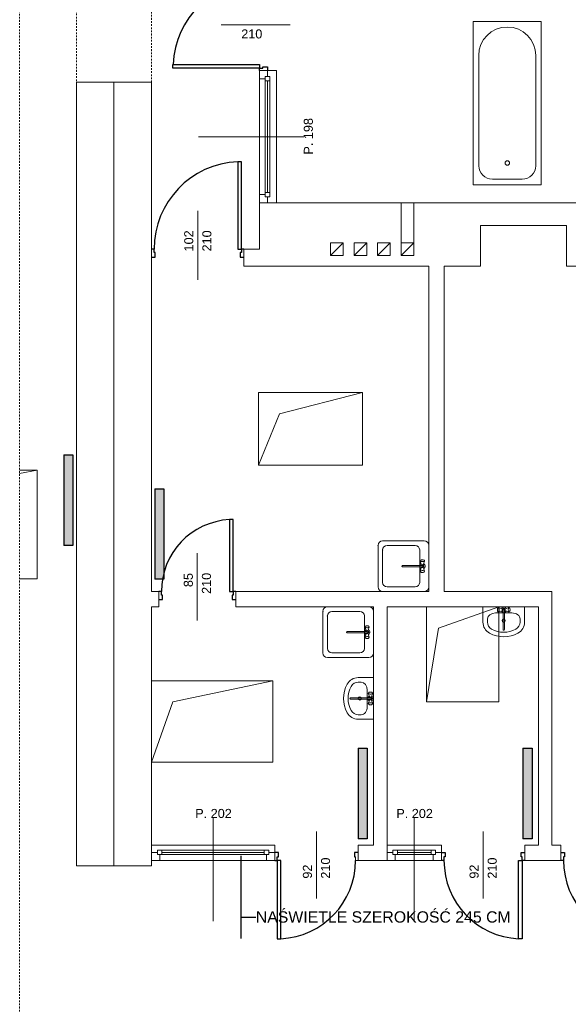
# Model space of a CAD drawing. Header units: millimetres. Extents: x 12683 to 90307, y 30842 to 62253.
# Tile 92 of 152: x 44485 to 45091, y 50641 to 51728. Entities that reach past the tile are written whole.
import ezdxf

# ---------------------------------------------------------------- set-up
doc = ezdxf.new("R2010")
doc.units = ezdxf.units.MM
doc.header["$LTSCALE"] = 0.6
doc.linetypes.add('CIEPLA', pattern=[5.7625, 3.175, -2.5875])
doc.layers.add('zzz_podklady_drzwi', color=252, linetype='Continuous')
doc.layers.add('zzz_podklady_grzejniki_ist', color=252, linetype='Continuous')
for name, color, linetype, lineweight in [('zzz_podklady_drzwi_opisy', 252, 'Continuous', 15), ('zzz_podklady_konstrukcja', 252, 'CIEPLA', 15), ('zzz_podklady_sciany', 252, 'Continuous', 15)]:
    doc.layers.add(name, color=color, linetype=linetype, lineweight=lineweight)
doc.styles.add('GENERATED_STYLE_1', font='ARIAL.TTF')
doc.dimstyles.new('GENERATED_STYLE__5', dxfattribs={"dimtxt": 0.18, "dimasz": 91.2, "dimexe": 0.18, "dimexo": 0.0625, "dimgap": 0.09, "dimtad": 0, "dimtih": 1, "dimtoh": 1, "dimdec": 4, "dimzin": 0, "dimdsep": 46, "dimcen": 0.09, "dimadec": 0, "dimazin": 0, "dimtfac": 1, "dimtdec": 4, "dimtmove": 0, "dimatfit": 3, "dimldrblk": 'ARROWHEAD_5', "dimfxl": 1, "dimtolj": 1, "dimtzin": 0, "dimarcsym": 0})

# ---------------------------------------------------------------- blocks, each defined once
blk = doc.blocks.new('ARROWHEAD_5')
at = {"linetype": 'Continuous'}
blk.add_line((0, 0), (-1, 0), dxfattribs=at)
blk.add_solid([(-1, 0.2679), (0, 0), (-1, -0.2679), (-1, 0.2679)], dxfattribs=at)

msp = doc.modelspace()

# ---------------------------------------------------------------- hatches: boundary and pattern name
at = {"layer": 'zzz_podklady_grzejniki_ist'}
for points in [[(44533.8, 51147.2), (44543.8, 51147.2), (44543.8, 51247.2), (44533.8, 51247.2)], [(44634.1, 51109.9), (44644.1, 51109.9), (44644.1, 51209.9), (44634.1, 51209.9)], [(44858.6, 50823.6), (44868.6, 50823.6), (44868.6, 50923.6), (44858.6, 50923.6)], [(45040.6, 50823.6), (45050.6, 50823.6), (45050.6, 50923.6), (45040.6, 50923.6)]]:
    msp.add_hatch(color=256, dxfattribs=at).paths.add_polyline_path(points, flags=0)

# ---------------------------------------------------------------- linework, layer by layer
at = {"layer": 'zzz_podklady_drzwi'}
for p, q in [((44654.2, 51674.3), (44654.2, 51678.3)), ((44654.2, 51678.3), (44749.6, 51678.3)), ((44749.6, 51674.3), (44654.2, 51674.3)), ((44749.6, 51678.3), (44749.6, 51674.3)), ((44749.6, 51671.5), (44749.6, 51674.3)), ((44749.6, 51674.3), (44753.6, 51674.3)), ((44753.6, 51674.3), (44753.6, 51675.5)), ((44753.6, 51675.5), (44758.6, 51675.5)), ((44758.6, 51675.5), (44758.6, 51671.5)), ((44729.8, 51570.9), (44725.8, 51570.9)), ((44725.8, 51570.9), (44725.8, 51474.5)), ((44729.8, 51474.5), (44729.8, 51570.9)), ((44633.4, 51474.5), (44630.6, 51474.5)), ((44633.4, 51470.5), (44633.4, 51474.5)), ((44725.8, 51474.5), (44729.8, 51474.5)), ((44732.6, 51474.5), (44729.8, 51474.5)), ((44729.8, 51474.5), (44729.8, 51470.5)), ((44630.6, 51465.5), (44634.6, 51465.5)), ((44634.6, 51470.5), (44633.4, 51470.5)), ((44634.6, 51465.5), (44634.6, 51470.5)), ((44729.8, 51470.5), (44728.6, 51470.5)), ((44728.6, 51470.5), (44728.6, 51465.5)), ((44728.6, 51465.5), (44732.6, 51465.5)), ((44720.8, 51175.9), (44716.8, 51175.9)), ((44716.8, 51175.9), (44716.8, 51096.5)), ((44720.8, 51096.5), (44720.8, 51175.9)), ((44641.4, 51096.5), (44638.6, 51096.5)), ((44641.4, 51092.5), (44641.4, 51096.5)), ((44716.8, 51096.5), (44720.8, 51096.5)), ((44723.6, 51096.5), (44720.8, 51096.5)), ((44720.8, 51096.5), (44720.8, 51092.5)), ((44638.6, 51087.5), (44642.6, 51087.5)), ((44642.6, 51092.5), (44641.4, 51092.5)), ((44642.6, 51087.5), (44642.6, 51092.5)), ((44720.8, 51092.5), (44719.6, 51092.5)), ((44719.6, 51092.5), (44719.6, 51087.5)), ((44719.6, 51087.5), (44723.6, 51087.5)), ((44770.6, 50808.5), (44766.6, 50808.5)), ((44769.4, 50799.5), (44769.4, 50803.5)), ((44769.4, 50803.5), (44770.6, 50803.5)), ((44770.6, 50803.5), (44770.6, 50808.5)), ((44858.6, 50808.5), (44854.6, 50808.5)), ((44854.6, 50808.5), (44854.6, 50803.5)), ((44854.6, 50803.5), (44855.8, 50803.5)), ((44950.6, 50808.5), (44954.6, 50808.5)), ((44954.6, 50803.5), (44953.4, 50803.5)), ((44953.4, 50803.5), (44953.4, 50799.5)), ((44954.6, 50808.5), (44954.6, 50803.5)), ((45038.6, 50803.5), (45038.6, 50808.5)), ((45038.6, 50808.5), (45042.6, 50808.5)), ((45039.8, 50803.5), (45038.6, 50803.5)), ((45039.8, 50799.5), (45039.8, 50803.5)), ((45082.6, 50808.5), (45086.6, 50808.5)), ((45086.6, 50803.5), (45085.4, 50803.5)), ((45085.4, 50803.5), (45085.4, 50799.5)), ((45086.6, 50808.5), (45086.6, 50803.5)), ((44766.6, 50799.5), (44769.4, 50799.5)), ((44769.4, 50799.5), (44769.4, 50713.1)), ((44773.4, 50799.5), (44769.4, 50799.5)), ((44773.4, 50713.1), (44773.4, 50799.5)), ((44953.4, 50799.5), (44950.6, 50799.5)), ((45035.8, 50713.1), (45035.8, 50799.5)), ((45035.8, 50799.5), (45039.8, 50799.5)), ((45042.6, 50799.5), (45039.8, 50799.5)), ((45039.8, 50799.5), (45039.8, 50713.1)), ((45085.4, 50799.5), (45082.6, 50799.5)), ((44769.4, 50713.1), (44773.4, 50713.1)), ((45039.8, 50713.1), (45035.8, 50713.1))]:
    msp.add_line(p, q, dxfattribs=at)
for centre, radius, start, end in [((44749.6, 51674.3), 95.4, 90, 177.597), ((44729.8, 51474.5), 96.4, 92.3781, 180), ((44720.8, 51096.5), 79.4, 92.8877, 180), ((44769.4, 50799.5), 86.4, 272.6535, 0), ((45039.8, 50799.5), 86.4, 180, 267.3465), ((45171.8, 50799.5), 86.4, 180, 267.3465)]:
    msp.add_arc(centre, radius, start, end, dxfattribs=at)
at = {"layer": 'zzz_podklady_drzwi_opisy'}
for p, q in [((44707.4, 51722), (44783.6, 51722)), ((44681.6, 51516.7), (44681.6, 51440.5)), ((44681.1, 51138.7), (44681.1, 51064.5)), ((44812.6, 50757.4), (44812.6, 50831.5)), ((44996.6, 50757.4), (44996.6, 50831.5))]:
    msp.add_line(p, q, dxfattribs=at)
at = {"layer": 'zzz_podklady_grzejniki_ist'}
for p, q in [((44533.8, 51247.2), (44543.8, 51247.2)), ((44533.8, 51247.2), (44533.8, 51147.2)), ((44543.8, 51247.2), (44543.8, 51147.2)), ((44634.1, 51209.9), (44644.1, 51209.9)), ((44634.1, 51209.9), (44634.1, 51109.9)), ((44644.1, 51209.9), (44644.1, 51109.9)), ((44543.8, 51147.2), (44533.8, 51147.2)), ((44644.1, 51109.9), (44634.1, 51109.9)), ((44858.6, 50923.6), (44868.6, 50923.6)), ((44858.6, 50923.6), (44858.6, 50823.6)), ((44868.6, 50923.6), (44868.6, 50823.6)), ((45040.6, 50923.6), (45050.6, 50923.6)), ((45040.6, 50923.6), (45040.6, 50823.6)), ((45050.6, 50923.6), (45050.6, 50823.6)), ((44868.6, 50823.6), (44858.6, 50823.6)), ((45050.6, 50823.6), (45040.6, 50823.6))]:
    msp.add_line(p, q, dxfattribs=at)
at = {"layer": 'zzz_podklady_konstrukcja'}
for p, q in [((44547.6, 52090.5), (44547.6, 51658.5)), ((44630.6, 51658.5), (44630.6, 52090.5))]:
    msp.add_line(p, q, dxfattribs=at)
at = {"layer": 'zzz_podklady_sciany', "linetype": 'CIEPLA'}
msp.add_line((44485, 49765), (44485, 52847.6), dxfattribs=at)
at = {"layer": 'zzz_podklady_sciany'}
for p, q in [((44985.8, 51545.5), (44985.8, 51725.5)), ((44985.8, 51725.5), (45060.8, 51725.5)), ((45060.8, 51545.5), (45060.8, 51725.5)), ((44991.8, 51688), (44991.8, 51566.5)), ((45054.8, 51688), (45054.8, 51566.5)), ((44749.6, 51525.5), (44749.6, 51671.5)), ((44758.6, 51671.5), (44749.6, 51671.5)), ((44749.6, 51671.5), (44758.6, 51671.5)), ((44758.6, 51671.5), (44749.6, 51671.5)), ((44749.6, 51671.5), (44758.6, 51671.5)), ((44749.6, 51671.5), (44768.6, 51671.5)), ((44768.6, 51525.5), (44768.6, 51671.5)), ((44547.6, 51658.5), (44547.6, 50793.5)), ((44630.6, 51658.5), (44547.6, 51658.5)), ((44589.1, 50793.5), (44589.1, 51658.5)), ((44630.6, 51474.5), (44630.6, 51658.5)), ((45039.8, 51551.5), (45006.8, 51551.5)), ((45060.8, 51545.5), (44985.8, 51545.5)), ((44749.6, 51525.5), (44758.6, 51525.5)), ((44749.6, 51525.5), (44749.6, 51474.5)), ((44749.6, 51525.5), (44758.6, 51525.5)), ((44749.6, 51525.5), (44758.6, 51525.5)), ((44758.6, 51525.5), (44768.6, 51525.5)), ((44993.6, 51525.5), (44768.6, 51525.5)), ((44906.1, 51481.5), (44906.1, 51525.5)), ((44920.1, 51481.5), (44920.1, 51525.5)), ((45088.6, 51525.5), (44993.6, 51525.5)), ((45190.6, 51525.5), (45088.6, 51525.5)), ((44993.6, 51500.5), (45088.6, 51500.5)), ((44993.6, 51455.5), (44993.6, 51500.5)), ((45088.6, 51500.5), (45088.6, 51455.5)), ((44630.6, 51474.5), (44630.6, 51465.5)), ((44630.6, 51474.5), (44630.6, 51465.5)), ((44630.6, 51474.5), (44630.6, 51465.5)), ((44732.6, 51474.5), (44732.6, 51465.5)), ((44749.6, 51474.5), (44732.6, 51474.5)), ((44732.6, 51465.5), (44732.6, 51474.5)), ((44732.6, 51474.5), (44732.6, 51465.5)), ((44828.1, 51467.5), (44842.1, 51481.5)), ((44854.1, 51467.5), (44868.1, 51481.5)), ((44880.1, 51467.5), (44894.1, 51481.5)), ((44906.1, 51467.5), (44920.1, 51481.5)), ((44630.6, 51465.5), (44630.6, 51455.5)), ((44732.6, 51465.5), (44732.6, 51455.5)), ((44630.6, 51096.5), (44630.6, 51455.5)), ((44732.6, 51455.5), (44749.6, 51455.5)), ((44749.6, 51455.5), (44936.6, 51455.5)), ((44936.6, 51455.5), (44936.6, 51096.5)), ((44953.6, 51096.5), (44953.6, 51455.5)), ((44953.6, 51455.5), (44993.6, 51455.5)), ((45088.6, 51455.5), (45198.6, 51455.5)), ((44863.6, 51316), (44748.6, 51316)), ((44748.6, 51316), (44748.6, 51236)), ((44772, 51292.6), (44863.6, 51316)), ((44863.6, 51236), (44863.6, 51316)), ((44772, 51292.6), (44748.6, 51236)), ((44748.6, 51236), (44863.6, 51236)), ((44485, 51226.8), (44504.3, 51230.5)), ((44504.3, 51230.5), (44485, 51230.5)), ((44504.3, 51110.5), (44504.3, 51230.5)), ((44931.6, 51152.4), (44885.7, 51152.4)), ((44880.7, 51147.4), (44880.7, 51101.5)), ((44885.7, 51142.4), (44885.7, 51106.5)), ((44921.6, 51147.4), (44890.7, 51147.4)), ((44926.6, 51106.5), (44926.6, 51142.4)), ((44936.6, 51101.5), (44936.6, 51147.4)), ((44927.3, 51130.5), (44927.2, 51130.2)), ((44927.2, 51130.2), (44927.3, 51129.9)), ((44928.4, 51126.5), (44927.2, 51130.2)), ((44927.3, 51130.5), (44927.7, 51131)), ((44927.3, 51129.9), (44927.7, 51129.7)), ((44928.1, 51131.2), (44927.7, 51131)), ((44927.7, 51129.7), (44928.4, 51129.5)), ((44928.6, 51131.4), (44928.1, 51131.2)), ((44928.4, 51129.5), (44929.2, 51129.4)), ((44929.2, 51131.5), (44928.6, 51131.4)), ((44929.9, 51131.5), (44929.2, 51131.5)), ((44929.2, 51129.4), (44930, 51129.4)), ((44930.6, 51131.4), (44929.9, 51131.5)), ((44930, 51129.4), (44930.8, 51129.5)), ((44931.1, 51131.2), (44930.6, 51131.4)), ((44930.8, 51126.5), (44932, 51130.2)), ((44930.8, 51129.5), (44931.4, 51129.7)), ((44931.5, 51131), (44931.1, 51131.2)), ((44931.4, 51129.7), (44931.8, 51129.9)), ((44931.8, 51130.5), (44931.5, 51131)), ((44932, 51130.2), (44931.8, 51130.5)), ((44931.8, 51129.9), (44932, 51130.2)), ((44929.7, 51125.3), (44907.7, 51125.3)), ((44907.7, 51123.7), (44929.7, 51123.7)), ((44928.4, 51122.5), (44927.2, 51118.7)), ((44927.3, 51119), (44927.2, 51118.7)), ((44927.2, 51118.7), (44927.3, 51118.4)), ((44927.7, 51119.2), (44927.3, 51119)), ((44927.3, 51118.4), (44927.7, 51117.9)), ((44928.4, 51119.4), (44927.7, 51119.2)), ((44927.7, 51117.9), (44928.1, 51117.7)), ((44928.1, 51117.7), (44928.6, 51117.6)), ((44929.2, 51119.5), (44928.4, 51119.4)), ((44928.6, 51117.6), (44929.2, 51117.5)), ((44930, 51119.5), (44929.2, 51119.5)), ((44929.2, 51117.5), (44929.9, 51117.5)), ((44929.9, 51117.5), (44930.6, 51117.6)), ((44930.8, 51119.4), (44930, 51119.5)), ((44930.6, 51117.6), (44931.1, 51117.7)), ((44930.8, 51122.5), (44932, 51118.7)), ((44931.4, 51119.2), (44930.8, 51119.4)), ((44931.1, 51117.7), (44931.5, 51117.9)), ((44931.8, 51119), (44931.4, 51119.2)), ((44931.8, 51118.4), (44931.5, 51117.9)), ((44932, 51118.7), (44931.8, 51119)), ((44931.8, 51118.4), (44932, 51118.7)), ((44504.3, 51110.5), (44485, 51110.5)), ((44638.6, 51096.5), (44630.6, 51096.5)), ((44638.6, 51096.5), (44638.6, 51087.5)), ((44638.6, 51096.5), (44638.6, 51087.5)), ((44638.6, 51096.5), (44638.6, 51087.5)), ((44723.6, 51096.5), (44723.6, 51087.5)), ((44936.6, 51096.5), (44723.6, 51096.5)), ((44723.6, 51087.5), (44723.6, 51096.5)), ((44723.6, 51096.5), (44723.6, 51087.5)), ((44885.7, 51096.5), (44931.6, 51096.5)), ((44890.7, 51101.5), (44921.6, 51101.5)), ((45072.6, 51096.5), (44953.6, 51096.5)), ((45072.6, 50816.5), (45072.6, 51096.5)), ((44638.6, 51087.5), (44638.6, 51079.5)), ((44723.6, 51087.5), (44723.6, 51079.5)), ((44630.6, 51079.5), (44638.6, 51079.5)), ((44630.6, 50816.5), (44630.6, 51079.5)), ((44723.6, 51079.5), (44875.6, 51079.5)), ((44819.7, 51074.5), (44819.7, 51028.6)), ((44870.6, 51079.5), (44824.7, 51079.5)), ((44860.6, 51074.5), (44829.7, 51074.5)), ((44875.6, 51079.5), (44875.6, 50816.5)), ((44875.6, 51028.6), (44875.6, 51074.5)), ((44890.6, 51079.5), (45057.6, 51079.5)), ((44890.6, 50816.5), (44890.6, 51079.5)), ((45024.1, 51079.5), (44924.1, 51079.5)), ((44934.1, 51079.5), (44934.1, 50974.5)), ((44947.5, 51056.1), (45014.1, 51079.5)), ((44996.4, 51079.5), (44996.4, 51062.7)), ((44996.4, 51079.5), (45042.4, 51079.5)), ((45010.3, 51072.8), (45028.5, 51072.8)), ((45012.4, 51076.6), (45012.5, 51077.3)), ((45012.4, 51075.9), (45012.4, 51076.6)), ((45012.5, 51075.3), (45012.4, 51075.9)), ((45012.5, 51077.3), (45012.6, 51077.8)), ((45012.6, 51074.7), (45012.5, 51075.3)), ((45012.6, 51077.8), (45012.9, 51078.1)), ((45012.9, 51074.4), (45012.6, 51074.7)), ((45013.4, 51078.5), (45012.9, 51078.1)), ((45013.4, 51074), (45012.9, 51074.4)), ((45013.4, 51078.5), (45013.7, 51078.7)), ((45013.7, 51073.9), (45013.4, 51074)), ((45013.7, 51078.7), (45013.9, 51078.5)), ((45017.4, 51077.5), (45013.7, 51078.7)), ((45017.4, 51075.1), (45013.7, 51073.9)), ((45013.9, 51074), (45013.7, 51073.9)), ((45013.9, 51078.5), (45014.2, 51078.1)), ((45014.2, 51074.4), (45013.9, 51074)), ((45014.1, 50974.5), (45014.1, 51079.5)), ((45014.2, 51078.1), (45014.4, 51077.5)), ((45014.4, 51075.1), (45014.2, 51074.4)), ((45014.4, 51077.5), (45014.5, 51076.7)), ((45014.5, 51075.8), (45014.4, 51075.1)), ((45014.5, 51076.7), (45014.5, 51075.8)), ((45018.6, 51054.4), (45018.6, 51076.4)), ((45020.2, 51076.4), (45020.2, 51054.4)), ((45021.4, 51077.5), (45025.2, 51078.7)), ((45021.4, 51075.1), (45025.2, 51073.9)), ((45024.4, 51076.7), (45024.5, 51077.5)), ((45024.4, 51075.8), (45024.4, 51076.7)), ((45024.5, 51075.1), (45024.4, 51075.8)), ((45024.5, 51077.5), (45024.6, 51078.1)), ((45024.6, 51074.4), (45024.5, 51075.1)), ((45024.6, 51078.1), (45024.9, 51078.5)), ((45024.9, 51074), (45024.6, 51074.4)), ((45024.9, 51078.5), (45025.2, 51078.7)), ((45025.2, 51073.9), (45024.9, 51074)), ((45025.2, 51078.7), (45025.5, 51078.5)), ((45025.5, 51074), (45025.2, 51073.9)), ((45025.5, 51078.5), (45026, 51078.1)), ((45025.5, 51074), (45026, 51074.4)), ((45026, 51078.1), (45026.2, 51077.8)), ((45026.2, 51074.7), (45026, 51074.4)), ((45026.2, 51077.8), (45026.3, 51077.3)), ((45026.3, 51075.3), (45026.2, 51074.7)), ((45026.3, 51077.3), (45026.4, 51076.6)), ((45026.4, 51075.9), (45026.3, 51075.3)), ((45026.4, 51076.6), (45026.4, 51075.9)), ((45028.5, 51072.8), (45028.5, 51072.8)), ((45042.4, 51079.5), (45042.4, 51062.7)), ((45057.6, 51079.5), (45057.6, 50816.5)), ((44824.7, 51069.5), (44824.7, 51033.6)), ((44865.6, 51033.6), (44865.6, 51069.5)), ((45001.4, 51066.1), (45001.4, 51062.7)), ((45037.4, 51066.1), (45037.4, 51062.7)), ((44868.7, 51052.4), (44846.7, 51052.4)), ((44846.7, 51050.8), (44868.7, 51050.8)), ((44866.3, 51057.6), (44866.2, 51057.3)), ((44866.2, 51057.3), (44866.3, 51057.1)), ((44867.4, 51053.6), (44866.2, 51057.3)), ((44866.3, 51057.6), (44866.7, 51058.1)), ((44866.3, 51057.1), (44866.7, 51056.8)), ((44867.1, 51058.3), (44866.7, 51058.1)), ((44866.7, 51056.8), (44867.4, 51056.6)), ((44867.6, 51058.5), (44867.1, 51058.3)), ((44867.4, 51056.6), (44868.2, 51056.5)), ((44868.2, 51058.6), (44867.6, 51058.5)), ((44868.9, 51058.6), (44868.2, 51058.6)), ((44868.2, 51056.5), (44869, 51056.5)), ((44869.6, 51058.5), (44868.9, 51058.6)), ((44869, 51056.5), (44869.8, 51056.6)), ((44870.1, 51058.3), (44869.6, 51058.5)), ((44869.8, 51053.6), (44871, 51057.3)), ((44869.8, 51056.6), (44870.4, 51056.8)), ((44870.5, 51058.1), (44870.1, 51058.3)), ((44870.4, 51056.8), (44870.8, 51057.1)), ((44870.8, 51057.6), (44870.5, 51058.1)), ((44871, 51057.3), (44870.8, 51057.6)), ((44870.8, 51057.1), (44871, 51057.3)), ((44947.5, 51056.1), (44934.1, 50974.5)), ((44867.4, 51049.6), (44866.2, 51045.8)), ((44866.3, 51046.1), (44866.2, 51045.8)), ((44866.2, 51045.8), (44866.3, 51045.5)), ((44866.7, 51046.4), (44866.3, 51046.1)), ((44866.3, 51045.5), (44866.7, 51045)), ((44867.4, 51046.5), (44866.7, 51046.4)), ((44866.7, 51045), (44867.1, 51044.8)), ((44867.1, 51044.8), (44867.6, 51044.7)), ((44868.2, 51046.6), (44867.4, 51046.5)), ((44867.6, 51044.7), (44868.2, 51044.6)), ((44869, 51046.6), (44868.2, 51046.6)), ((44868.2, 51044.6), (44868.9, 51044.6)), ((44868.9, 51044.6), (44869.6, 51044.7)), ((44869.8, 51046.5), (44869, 51046.6)), ((44869.6, 51044.7), (44870.1, 51044.8)), ((44869.8, 51049.6), (44871, 51045.8)), ((44870.4, 51046.4), (44869.8, 51046.5)), ((44870.1, 51044.8), (44870.5, 51045)), ((44870.8, 51046.1), (44870.4, 51046.4)), ((44870.8, 51045.5), (44870.5, 51045)), ((44871, 51045.8), (44870.8, 51046.1)), ((44870.8, 51045.5), (44871, 51045.8)), ((44829.7, 51028.6), (44860.6, 51028.6)), ((44824.7, 51023.6), (44870.6, 51023.6)), ((44630.6, 50998), (44630.6, 50898)), ((44764.6, 50998), (44630.6, 50998)), ((44654, 50974.6), (44764.6, 50998)), ((44764.6, 50908), (44764.6, 50998)), ((44875.6, 51001.4), (44858.8, 51001.4)), ((44862.1, 50996.4), (44858.8, 50996.4)), ((44875.6, 51001.4), (44875.6, 50955.4)), ((44868.8, 50987.5), (44868.8, 50969.3)), ((44870.4, 50985), (44870.8, 50985.2)), ((44870.8, 50985.2), (44871.3, 50985.3)), ((44871.3, 50985.3), (44872, 50985.4)), ((44872, 50985.4), (44872.7, 50985.4)), ((44872.7, 50985.4), (44873.3, 50985.3)), ((44873.3, 50985.3), (44873.8, 50985.2)), ((44873.8, 50985.2), (44874.2, 50985)), ((44654, 50974.6), (44630.6, 50908)), ((44850.4, 50979.2), (44872.5, 50979.2)), ((44872.5, 50977.6), (44850.4, 50977.6)), ((44869.9, 50984.2), (44870.1, 50984.4)), ((44870.1, 50983.9), (44869.9, 50984.2)), ((44871.1, 50980.4), (44869.9, 50984.2)), ((44871.1, 50976.4), (44869.9, 50972.6)), ((44870.1, 50984.4), (44870.4, 50985)), ((44870.5, 50983.6), (44870.1, 50983.9)), ((44871.1, 50983.4), (44870.5, 50983.6)), ((44871.9, 50983.3), (44871.1, 50983.4)), ((44872.7, 50983.3), (44871.9, 50983.3)), ((44873.5, 50983.4), (44872.7, 50983.3)), ((44873.5, 50980.4), (44874.7, 50984.2)), ((44874.2, 50983.6), (44873.5, 50983.4)), ((44873.5, 50976.4), (44874.7, 50972.6)), ((44874.6, 50984.4), (44874.2, 50985)), ((44874.6, 50983.9), (44874.2, 50983.6)), ((44874.6, 50984.4), (44874.7, 50984.2)), ((44874.7, 50984.2), (44874.6, 50983.9)), ((44934.1, 50974.5), (45014.1, 50974.5)), ((44868.8, 50969.3), (44868.8, 50969.3)), ((44869.9, 50972.6), (44870.1, 50972.9)), ((44870.1, 50972.4), (44869.9, 50972.6)), ((44870.1, 50972.9), (44870.5, 50973.2)), ((44870.1, 50972.4), (44870.4, 50971.8)), ((44870.8, 50971.6), (44870.4, 50971.8)), ((44870.5, 50973.2), (44871.1, 50973.4)), ((44871.3, 50971.5), (44870.8, 50971.6)), ((44871.1, 50973.4), (44871.9, 50973.4)), ((44872, 50971.4), (44871.3, 50971.5)), ((44871.9, 50973.4), (44872.7, 50973.4)), ((44872.7, 50971.4), (44872, 50971.4)), ((44872.7, 50973.4), (44873.5, 50973.4)), ((44873.3, 50971.5), (44872.7, 50971.4)), ((44873.8, 50971.6), (44873.3, 50971.5)), ((44873.5, 50973.4), (44874.2, 50973.2)), ((44874.2, 50971.8), (44873.8, 50971.6)), ((44874.2, 50973.2), (44874.6, 50972.9)), ((44874.6, 50972.4), (44874.2, 50971.8)), ((44874.6, 50972.9), (44874.7, 50972.6)), ((44874.7, 50972.6), (44874.6, 50972.4)), ((44862.1, 50960.4), (44858.8, 50960.4)), ((44875.6, 50955.4), (44858.8, 50955.4)), ((44630.6, 50908), (44764.6, 50908)), ((44630.6, 50808.5), (44630.6, 50816.5)), ((44766.6, 50816.5), (44630.6, 50816.5)), ((44766.6, 50799.5), (44766.6, 50816.5)), ((44858.6, 50808.5), (44858.6, 50816.5)), ((44875.6, 50816.5), (44858.6, 50816.5)), ((44890.6, 50808.5), (44890.6, 50816.5)), ((44950.6, 50816.5), (44890.6, 50816.5)), ((44950.6, 50799.5), (44950.6, 50816.5)), ((45042.6, 50808.5), (45042.6, 50816.5)), ((45057.6, 50816.5), (45042.6, 50816.5)), ((45082.6, 50816.5), (45072.6, 50816.5)), ((45082.6, 50808.5), (45082.6, 50816.5)), ((44630.6, 50799.5), (44630.6, 50808.5)), ((44630.6, 50808.5), (44630.6, 50799.5)), ((44630.6, 50799.5), (44630.6, 50808.5)), ((44766.6, 50799.5), (44766.6, 50808.5)), ((44766.6, 50799.5), (44766.6, 50808.5)), ((44766.6, 50808.5), (44766.6, 50799.5)), ((44766.6, 50799.5), (44766.6, 50808.5)), ((44855.8, 50803.5), (44855.8, 50799.5)), ((44858.6, 50799.5), (44858.6, 50808.5)), ((44858.6, 50799.5), (44858.6, 50808.5)), ((44858.6, 50799.5), (44858.6, 50808.5)), ((44890.6, 50799.5), (44890.6, 50808.5)), ((44890.6, 50808.5), (44890.6, 50799.5)), ((44890.6, 50799.5), (44890.6, 50808.5)), ((44950.6, 50799.5), (44950.6, 50808.5)), ((44950.6, 50799.5), (44950.6, 50808.5)), ((44950.6, 50799.5), (44950.6, 50808.5)), ((45042.6, 50799.5), (45042.6, 50808.5)), ((45042.6, 50808.5), (45042.6, 50799.5)), ((45042.6, 50799.5), (45042.6, 50808.5)), ((45082.6, 50799.5), (45082.6, 50808.5)), ((45082.6, 50799.5), (45082.6, 50808.5)), ((45082.6, 50799.5), (45082.6, 50808.5)), ((44547.6, 50793.5), (44630.6, 50793.5)), ((44766.6, 50799.5), (44630.6, 50799.5)), ((44630.6, 50793.5), (44630.6, 50799.5)), ((44855.8, 50799.5), (44858.6, 50799.5)), ((44858.6, 50799.5), (44890.6, 50799.5)), ((44950.6, 50799.5), (44890.6, 50799.5)), ((45042.6, 50799.5), (45082.6, 50799.5))]:
    msp.add_line(p, q, dxfattribs=at)
at = {"layer": 'zzz_podklady_sciany', "flags": 128}
for points in [[(44828.1, 51467.5), (44842.1, 51467.5), (44842.1, 51481.5), (44828.1, 51481.5)], [(44854.1, 51467.5), (44868.1, 51467.5), (44868.1, 51481.5), (44854.1, 51481.5)], [(44880.1, 51467.5), (44894.1, 51467.5), (44894.1, 51481.5), (44880.1, 51481.5)], [(44906.1, 51467.5), (44920.1, 51467.5), (44920.1, 51481.5), (44906.1, 51481.5)]]:
    msp.add_lwpolyline(points, close=True, dxfattribs=at)
at = {"layer": 'zzz_podklady_sciany'}
for centre, radius in [((45023.3, 51569.5), 2.5), ((45019.4, 51064.3), 1.75), ((44860.4, 50978.4), 1.75)]:
    msp.add_circle(centre, radius, dxfattribs=at)
for centre, radius, start, end in [((45023.3, 51688), 31.5, 0, 180), ((45006.8, 51566.5), 15, 180, 270), ((45039.8, 51566.5), 15, 270, 0), ((44885.7, 51147.4), 5, 90, 180), ((44931.6, 51147.4), 5, 0, 90), ((44890.7, 51142.4), 5, 90, 180), ((44921.6, 51142.4), 5, 0, 90), ((44929.6, 51124.5), 3, 117.9765, 164.7747), ((44929.6, 51124.5), 3, 297.9765, 62.0235), ((44907.7, 51124.5), 0.788, 90, 270), ((44929.6, 51124.5), 3, 195.2253, 242.0235), ((44929.6, 51124.5), 1.68, 208.0549, 151.9451), ((44929.6, 51124.5), 0.8, 280, 80), ((44890.7, 51106.5), 5, 180, 270), ((44921.6, 51106.5), 5, 270, 0), ((44885.7, 51101.5), 5, 180, 270), ((44931.6, 51101.5), 5, 270, 0), ((44824.7, 51074.5), 5, 90, 180), ((44829.7, 51069.5), 5, 90, 180), ((44860.6, 51069.5), 5, 0, 90), ((44870.6, 51074.5), 5, 0, 90), ((45019.4, 51076.3), 3, 27.9765, 152.0235), ((45019.4, 51076.3), 3, 207.9765, 254.7747), ((45019.4, 51076.3), 1.68, 298.0549, 241.9451), ((45019.4, 51076.3), 0.8, 10, 170), ((45019.4, 51076.3), 3, 285.2253, 332.0235), ((45010.3, 51062.7), 13.9, 180, 241.5254), ((45010.3, 51062.7), 8.89, 180, 241.5254), ((45028.5, 51062.7), 8.89, 298.4746, 0), ((45028.5, 51062.7), 13.9, 298.4746, 0), ((44846.7, 51051.6), 0.788, 90, 270), ((44868.6, 51051.6), 3, 117.9765, 164.7747), ((44868.6, 51051.6), 3, 195.2253, 242.0235), ((44868.6, 51051.6), 1.68, 208.0549, 151.9451), ((44868.6, 51051.6), 0.8, 280, 80), ((44868.6, 51051.6), 3, 297.9765, 62.0235), ((45019.4, 51079.5), 33, 241.5254, 298.4746), ((45019.4, 51079.5), 28, 241.5254, 298.4746), ((45019.4, 51054.4), 0.788, 180, 0), ((44824.7, 51028.6), 5, 180, 270), ((44829.7, 51033.6), 5, 180, 270), ((44860.6, 51033.6), 5, 270, 0), ((44870.6, 51028.6), 5, 270, 0), ((44858.8, 50987.5), 13.9, 90, 151.5254), ((44858.8, 50987.5), 8.89, 90, 151.5254), ((44875.6, 50978.4), 33, 151.5254, 208.4746), ((44875.6, 50978.4), 28, 151.5254, 208.4746), ((44850.4, 50978.4), 0.788, 90, 270), ((44872.3, 50978.4), 3, 117.9765, 164.7747), ((44872.3, 50978.4), 3, 195.2253, 242.0235), ((44872.3, 50978.4), 1.68, 208.0549, 151.9451), ((44872.3, 50978.4), 0.8, 280, 80), ((44872.3, 50978.4), 3, 297.9765, 62.0235), ((44858.8, 50969.3), 8.89, 208.4746, 270), ((44858.8, 50969.3), 13.9, 208.4746, 270)]:
    msp.add_arc(centre, radius, start, end, dxfattribs=at)
at = {"layer": 'zzz_podklady_sciany', "extrusion": (0, 0, -1)}
for centre, major_axis, start_param, end_param in [((45010.3, 51066.1), (8.89, 0), 3.141593, 4.712389), ((45028.5, 51066.1), (-8.89, 0), 1.570796, 3.141593), ((44862.1, 50987.5), (0, -8.89), 3.141593, 4.712389), ((44862.1, 50969.3), (0, 8.89), 1.570796, 3.141593)]:
    msp.add_ellipse(centre, major_axis=major_axis, ratio=0.750558, start_param=start_param, end_param=end_param, dxfattribs=at)
at = {"layer": 'zzz_podklady_sciany'}
for p in [(44880.7, 51147.4), (44885.7, 51142.4), (44819.7, 51074.5), (44824.7, 51069.5)]:
    msp.add_point(p, dxfattribs=at)

# ---------------------------------------------------------------- texts
at = {"layer": 'zzz_podklady_drzwi_opisy', "char_height": 10, "attachment_point": 7, "style": 'GENERATED_STYLE_1'}
for s, insert in [('{210}', (44729.6, 51706.8)), ('{P. 202}', (44678.8, 50846.3)), ('{P. 202}', (44900.8, 50846.3))]:
    msp.add_mtext(s, dxfattribs=dict(at, insert=insert))
at = {"layer": 'zzz_podklady_drzwi_opisy', "char_height": 10, "attachment_point": 7, "rotation": 90, "style": 'GENERATED_STYLE_1'}
for s, insert in [('{P. 198}', (44808.8, 51578.7)), ('{102}', (44676.8, 51471.8)), ('{210}', (44696.8, 51471.8)), ('{85}', (44676.3, 51101.3)), ('{210}', (44696.3, 51093.8)), ('{210}', (44827.8, 50779.5)), ('{210}', (45011.8, 50779.5)), ('{92}', (44807.8, 50779.5)), ('{92}', (44991.8, 50779.5))]:
    msp.add_mtext(s, dxfattribs=dict(at, insert=insert))
at = {"layer": 'zzz_podklady_drzwi_opisy', "insert": (44745.7, 50737.1), "char_height": 12.5, "width": 276.343, "attachment_point": 4, "style": 'GENERATED_STYLE_1'}
msp.add_mtext('{NAŚWIETLE SZEROKOŚĆ 245 CM}', dxfattribs=at)

# ---------------------------------------------------------------- next in the draw order: wipeouts: each hides what was drawn before it
at = {"ltscale": 5052.924413}
msp.add_wipeout([(44761.1, 51660), (44756.1, 51660), (44756.1, 51662.5), (44749.6, 51662.5), (44749.6, 51534.5), (44756.1, 51534.5), (44756.1, 51537), (44761.1, 51537)], dxfattribs=at).dxf.layer = 'zzz_podklady_sciany'
at = {"ltscale": 4655.947482}
msp.add_wipeout([(44642.1, 50811), (44642.1, 50806), (44639.6, 50806), (44639.6, 50799.5), (44757.6, 50799.5), (44757.6, 50806), (44755.1, 50806), (44755.1, 50811)], dxfattribs=at).dxf.layer = 'zzz_podklady_sciany'
at = {"ltscale": 1686.066601}
msp.add_wipeout([(44902.1, 50811), (44902.1, 50806), (44899.6, 50806), (44899.6, 50799.5), (44941.6, 50799.5), (44941.6, 50806), (44939.1, 50806), (44939.1, 50811)], dxfattribs=at).dxf.layer = 'zzz_podklady_sciany'

# ---------------------------------------------------------------- next in the draw order: linework, layer by layer
at = {"layer": 'zzz_podklady_drzwi_opisy'}
for p, q in [((44682.4, 51598.5), (44798.6, 51598.5)), ((44698.6, 50732.4), (44698.6, 50846.5)), ((44920.6, 50732.4), (44920.6, 50846.5))]:
    msp.add_line(p, q, dxfattribs=at)
at = {"layer": 'zzz_podklady_sciany'}
for p, q in [((44749.6, 51671.5), (44749.6, 51662.5)), ((44758.6, 51665), (44758.6, 51671.5)), ((44749.6, 51662.5), (44756.1, 51662.5)), ((44749.6, 51662.5), (44749.6, 51534.5)), ((44756.1, 51662.5), (44756.1, 51665)), ((44756.1, 51665), (44758.6, 51665)), ((44756.1, 51665), (44756.1, 51660)), ((44761.1, 51665), (44756.1, 51665)), ((44756.1, 51537), (44756.1, 51660)), ((44756.1, 51660), (44761.1, 51660)), ((44758.6, 51537), (44758.6, 51660)), ((44761.1, 51660), (44761.1, 51665)), ((44761.1, 51537), (44761.1, 51660)), ((44761.1, 51537), (44761.1, 51660)), ((44756.1, 51534.5), (44749.6, 51534.5)), ((44749.6, 51534.5), (44749.6, 51525.5)), ((44761.1, 51537), (44756.1, 51537)), ((44756.1, 51537), (44756.1, 51532)), ((44756.1, 51532), (44756.1, 51534.5)), ((44758.6, 51532), (44756.1, 51532)), ((44756.1, 51532), (44761.1, 51532)), ((44758.6, 51525.5), (44758.6, 51532)), ((44761.1, 51532), (44761.1, 51537)), ((44637.1, 50808.5), (44630.6, 50808.5)), ((44642.1, 50811), (44637.1, 50811)), ((44637.1, 50811), (44637.1, 50806)), ((44637.1, 50806), (44637.1, 50808.5)), ((44639.6, 50806), (44637.1, 50806)), ((44637.1, 50806), (44642.1, 50806)), ((44639.6, 50799.5), (44639.6, 50806)), ((44755.1, 50811), (44642.1, 50811)), ((44755.1, 50811), (44642.1, 50811)), ((44642.1, 50806), (44642.1, 50811)), ((44755.1, 50808.5), (44642.1, 50808.5)), ((44755.1, 50806), (44642.1, 50806)), ((44760.1, 50811), (44755.1, 50811)), ((44755.1, 50811), (44755.1, 50806)), ((44755.1, 50806), (44760.1, 50806)), ((44760.1, 50806), (44757.6, 50806)), ((44757.6, 50806), (44757.6, 50799.5)), ((44760.1, 50806), (44760.1, 50811)), ((44766.6, 50808.5), (44760.1, 50808.5)), ((44760.1, 50808.5), (44760.1, 50806)), ((44897.1, 50808.5), (44890.6, 50808.5)), ((44902.1, 50811), (44897.1, 50811)), ((44897.1, 50811), (44897.1, 50806)), ((44897.1, 50806), (44897.1, 50808.5)), ((44899.6, 50806), (44897.1, 50806)), ((44897.1, 50806), (44902.1, 50806)), ((44899.6, 50799.5), (44899.6, 50806)), ((44939.1, 50811), (44902.1, 50811)), ((44939.1, 50811), (44902.1, 50811)), ((44902.1, 50806), (44902.1, 50811)), ((44939.1, 50808.5), (44902.1, 50808.5)), ((44939.1, 50806), (44902.1, 50806)), ((44944.1, 50811), (44939.1, 50811)), ((44939.1, 50811), (44939.1, 50806)), ((44939.1, 50806), (44944.1, 50806)), ((44944.1, 50806), (44941.6, 50806)), ((44941.6, 50806), (44941.6, 50799.5)), ((44944.1, 50806), (44944.1, 50811)), ((44950.6, 50808.5), (44944.1, 50808.5)), ((44944.1, 50808.5), (44944.1, 50806)), ((44630.6, 50799.5), (44639.6, 50799.5)), ((44639.6, 50799.5), (44757.6, 50799.5)), ((44757.6, 50799.5), (44766.6, 50799.5)), ((44890.6, 50799.5), (44899.6, 50799.5)), ((44899.6, 50799.5), (44941.6, 50799.5)), ((44941.6, 50799.5), (44950.6, 50799.5))]:
    msp.add_line(p, q, dxfattribs=at)

# ---------------------------------------------------------------- next in the draw order: leaders
at = {"layer": 'zzz_podklady_drzwi_opisy', "annotation_type": 0, "has_hookline": 1, "hookline_direction": 0, "text_width": 247.2}
msp.add_leader([(44729.1, 50804.8), (44729.1, 50737.1), (44745.6, 50737.1)], dimstyle='GENERATED_STYLE__5', dxfattribs=at)

doc.saveas('drawing.dxf')
